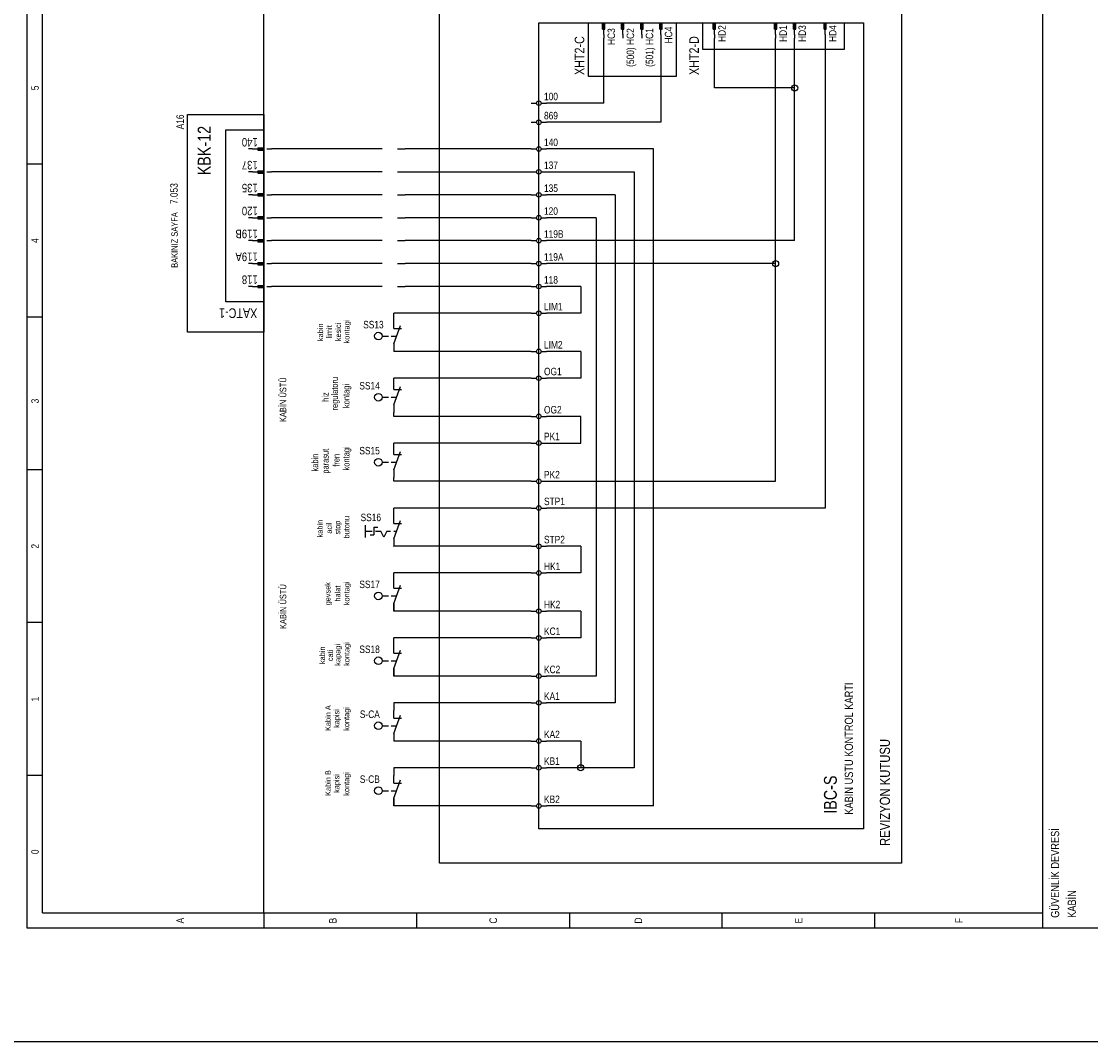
# Model space of a CAD drawing. Header units: centimetres. Extents: x 0 to 15445, y -30 to 2970.
# Tile 26 of 34: x 14033 to 14695, y 0 to 632. Entities that reach past the tile are written whole.
import ezdxf
from ezdxf.enums import TextEntityAlignment as Align

# ---------------------------------------------------------------- set-up
doc = ezdxf.new("R2010")
doc.units = ezdxf.units.CM
for name, color, linetype in [('ASN-CERCEVE', 7, 'CONTINUOUS'), ('ASN-ELEKTRIK', 3, 'CONTINUOUS'), ('ASN-ELEKTRIK-YAZI', 4, 'CONTINUOUS')]:
    doc.layers.add(name, color=color, linetype=linetype)
doc.styles.get("Standard").update_dxf_attribs({"font": 'arial.ttf', "width": 0.8})

msp = doc.modelspace()

# ---------------------------------------------------------------- linework, layer by layer
at = {"layer": 'ASN-CERCEVE'}
for points in [[(0, 0), (15445, 0), (15445, 2970), (0, 2970)], [(100, 0), (15420, 0), (15420, 2970), (100, 2970)]]:
    msp.add_lwpolyline(points, close=True, dxfattribs=at)
at = {"layer": 'ASN-ELEKTRIK'}
for p, q in [((14036.88, 70.2), (14036.88, 1015.95)), ((14046.33, 79.66), (14046.33, 1015.95)), ((14665.8, 70.2), (14665.8, 1015.95)), ((14183.47, 79.66), (14183.47, 1006.5)), ((14292.23, 110.39), (14292.23, 651.84)), ((14578.32, 651.84), (14578.32, 110.39)), ((14353.7, 131.67), (14353.7, 630.56)), ((14353.7, 630.56), (14554.68, 630.56)), ((14384.44, 597.46), (14384.44, 630.56)), ((14384.44, 630.56), (14438.82, 630.56)), ((14393.19, 630.56), (14394.61, 630.56)), ((14393.19, 626.78), (14393.19, 630.56)), ((14393.43, 626.78), (14393.43, 630.56)), ((14393.66, 626.78), (14393.66, 630.56)), ((14393.9, 623.46), (14393.9, 630.56)), ((14394.13, 626.78), (14394.13, 630.56)), ((14394.37, 626.78), (14394.37, 630.56)), ((14394.61, 626.78), (14394.61, 630.56)), ((14405.01, 630.56), (14406.43, 630.56)), ((14405.01, 626.78), (14405.01, 630.56)), ((14405.25, 626.78), (14405.25, 630.56)), ((14405.48, 626.78), (14405.48, 630.56)), ((14405.72, 623.46), (14405.72, 630.56)), ((14405.96, 626.78), (14405.96, 630.56)), ((14406.19, 626.78), (14406.19, 630.56)), ((14406.43, 626.78), (14406.43, 630.56)), ((14416.83, 630.56), (14418.25, 630.56)), ((14416.83, 626.78), (14416.83, 630.56)), ((14417.07, 626.78), (14417.07, 630.56)), ((14417.31, 626.78), (14417.31, 630.56)), ((14417.54, 623.46), (14417.54, 630.56)), ((14417.78, 626.78), (14417.78, 630.56)), ((14418.02, 626.78), (14418.02, 630.56)), ((14418.25, 626.78), (14418.25, 630.56)), ((14428.65, 630.56), (14430.07, 630.56)), ((14428.65, 626.78), (14428.65, 630.56)), ((14428.89, 626.78), (14428.89, 630.56)), ((14429.13, 626.78), (14429.13, 630.56)), ((14429.36, 623.46), (14429.36, 630.56)), ((14429.6, 626.78), (14429.6, 630.56)), ((14429.84, 626.78), (14429.84, 630.56)), ((14430.07, 626.78), (14430.07, 630.56)), ((14438.82, 630.56), (14438.82, 597.46)), ((14455.37, 614.01), (14455.37, 630.56)), ((14455.37, 630.56), (14542.85, 630.56)), ((14461.76, 630.56), (14463.17, 630.56)), ((14461.76, 626.78), (14461.76, 630.56)), ((14461.99, 626.78), (14461.99, 630.56)), ((14462.23, 626.78), (14462.23, 630.56)), ((14462.47, 623.46), (14462.47, 630.56)), ((14462.7, 626.78), (14462.7, 630.56)), ((14462.94, 626.78), (14462.94, 630.56)), ((14463.17, 626.78), (14463.17, 630.56)), ((14499.59, 630.56), (14501.01, 630.56)), ((14499.59, 626.78), (14499.59, 630.56)), ((14499.82, 626.78), (14499.82, 630.56)), ((14500.06, 626.78), (14500.06, 630.56)), ((14500.3, 623.46), (14500.3, 630.56)), ((14500.53, 626.78), (14500.53, 630.56)), ((14500.77, 626.78), (14500.77, 630.56)), ((14501.01, 626.78), (14501.01, 630.56)), ((14511.41, 630.56), (14512.83, 630.56)), ((14511.41, 626.78), (14511.41, 630.56)), ((14511.64, 626.78), (14511.64, 630.56)), ((14511.88, 626.78), (14511.88, 630.56)), ((14512.12, 623.46), (14512.12, 630.56)), ((14512.35, 626.78), (14512.35, 630.56)), ((14512.59, 626.78), (14512.59, 630.56)), ((14512.83, 626.78), (14512.83, 630.56)), ((14530.32, 630.56), (14531.74, 630.56)), ((14530.32, 626.78), (14530.32, 630.56)), ((14530.56, 626.78), (14530.56, 630.56)), ((14530.8, 626.78), (14530.8, 630.56)), ((14531.03, 623.46), (14531.03, 630.56)), ((14531.27, 626.78), (14531.27, 630.56)), ((14531.51, 626.78), (14531.51, 630.56)), ((14531.74, 626.78), (14531.74, 630.56)), ((14542.85, 630.56), (14542.85, 614.01)), ((14554.68, 630.56), (14554.68, 131.67)), ((14393.19, 626.78), (14394.61, 626.78)), ((14393.9, 623.46), (14393.9, 621.1)), ((14405.01, 626.78), (14406.43, 626.78)), ((14405.72, 623.46), (14405.72, 621.1)), ((14416.83, 626.78), (14418.25, 626.78)), ((14417.54, 623.46), (14417.54, 621.1)), ((14428.65, 626.78), (14430.07, 626.78)), ((14429.36, 623.46), (14429.36, 621.1)), ((14461.76, 626.78), (14463.17, 626.78)), ((14462.47, 623.46), (14462.47, 621.1)), ((14499.59, 626.78), (14501.01, 626.78)), ((14500.3, 623.46), (14500.3, 621.1)), ((14511.41, 626.78), (14512.83, 626.78)), ((14512.12, 623.46), (14512.12, 621.1)), ((14530.32, 626.78), (14531.74, 626.78)), ((14531.03, 623.46), (14531.03, 621.1)), ((14393.9, 580.91), (14393.9, 621.1)), ((14429.36, 621.1), (14429.36, 569.08)), ((14462.47, 590.36), (14462.47, 621.1)), ((14500.3, 481.6), (14500.3, 621.1)), ((14512.12, 590.36), (14512.12, 621.1)), ((14531.03, 621.1), (14531.03, 330.28)), ((14542.85, 614.01), (14455.37, 614.01)), ((14438.82, 597.46), (14384.44, 597.46)), ((14512.12, 590.36), (14462.47, 590.36)), ((14512.12, 495.79), (14512.12, 590.36)), ((14348.98, 580.91), (14352.29, 580.91)), ((14355.12, 580.91), (14358.43, 580.91)), ((14393.9, 580.91), (14358.43, 580.91)), ((14136.18, 439.04), (14136.18, 573.81)), ((14136.18, 573.81), (14183.47, 573.81)), ((14183.47, 573.81), (14183.47, 439.04)), ((14159.82, 457.96), (14159.82, 564.36)), ((14159.82, 564.36), (14183.47, 564.36)), ((14183.47, 564.36), (14183.47, 457.96)), ((14348.98, 569.08), (14352.29, 569.08)), ((14355.12, 569.08), (14358.43, 569.08)), ((14429.36, 569.08), (14358.43, 569.08)), ((14176.37, 552.53), (14174.01, 552.53)), ((14176.37, 552.53), (14183.47, 552.53)), ((14179.69, 553.24), (14183.47, 553.24)), ((14179.69, 553.24), (14179.69, 551.82)), ((14179.69, 553.01), (14183.47, 553.01)), ((14179.69, 552.77), (14183.47, 552.77)), ((14179.69, 552.3), (14183.47, 552.3)), ((14179.69, 552.06), (14183.47, 552.06)), ((14179.69, 551.82), (14183.47, 551.82)), ((14183.47, 553.24), (14183.47, 551.82)), ((14185.36, 552.53), (14188.2, 552.53)), ((14252.04, 552.53), (14188.2, 552.53)), ((14256.76, 552.53), (14252.04, 552.53)), ((14266.22, 552.53), (14270.95, 552.53)), ((14348.98, 552.53), (14270.95, 552.53)), ((14348.98, 552.53), (14352.29, 552.53)), ((14355.12, 552.53), (14358.43, 552.53)), ((14424.64, 552.53), (14358.43, 552.53)), ((14424.64, 145.86), (14424.64, 552.53)), ((14046.33, 543.08), (14036.88, 543.08)), ((14176.37, 538.35), (14174.01, 538.35)), ((14176.37, 538.35), (14183.47, 538.35)), ((14179.69, 539.06), (14183.47, 539.06)), ((14179.69, 539.06), (14179.69, 537.64)), ((14179.69, 538.82), (14183.47, 538.82)), ((14179.69, 538.58), (14183.47, 538.58)), ((14179.69, 538.11), (14183.47, 538.11)), ((14179.69, 537.87), (14183.47, 537.87)), ((14179.69, 537.64), (14183.47, 537.64)), ((14183.47, 539.06), (14183.47, 537.64)), ((14185.36, 538.35), (14188.2, 538.35)), ((14252.04, 538.35), (14188.2, 538.35)), ((14256.76, 538.35), (14252.04, 538.35)), ((14266.22, 538.35), (14270.95, 538.35)), ((14270.95, 538.35), (14348.98, 538.35)), ((14348.98, 538.35), (14352.29, 538.35)), ((14355.12, 538.35), (14358.43, 538.35)), ((14358.43, 538.35), (14412.81, 538.35)), ((14412.81, 538.35), (14412.81, 169.5)), ((14176.37, 524.16), (14174.01, 524.16)), ((14176.37, 524.16), (14183.47, 524.16)), ((14179.69, 524.87), (14183.47, 524.87)), ((14179.69, 524.87), (14179.69, 523.45)), ((14179.69, 524.63), (14183.47, 524.63)), ((14179.69, 524.4), (14183.47, 524.4)), ((14179.69, 523.92), (14183.47, 523.92)), ((14179.69, 523.69), (14183.47, 523.69)), ((14179.69, 523.45), (14183.47, 523.45)), ((14183.47, 524.87), (14183.47, 523.45)), ((14185.36, 524.16), (14188.2, 524.16)), ((14252.04, 524.16), (14188.2, 524.16)), ((14256.76, 524.16), (14252.04, 524.16)), ((14266.22, 524.16), (14270.95, 524.16)), ((14348.98, 524.16), (14270.95, 524.16)), ((14348.98, 524.16), (14352.29, 524.16)), ((14355.12, 524.16), (14358.43, 524.16)), ((14400.99, 524.16), (14358.43, 524.16)), ((14400.99, 524.16), (14400.99, 209.7)), ((14176.37, 509.97), (14174.01, 509.97)), ((14176.37, 509.97), (14183.47, 509.97)), ((14179.69, 510.68), (14183.47, 510.68)), ((14179.69, 510.68), (14179.69, 509.27)), ((14179.69, 510.45), (14183.47, 510.45)), ((14179.69, 510.21), (14183.47, 510.21)), ((14183.47, 510.68), (14183.47, 509.27)), ((14185.36, 509.97), (14188.2, 509.97)), ((14252.04, 509.97), (14188.2, 509.97)), ((14256.76, 509.97), (14252.04, 509.97)), ((14266.22, 509.97), (14270.95, 509.97)), ((14348.98, 509.97), (14270.95, 509.97)), ((14348.98, 509.97), (14352.29, 509.97)), ((14355.12, 509.97), (14358.43, 509.97)), ((14389.17, 509.97), (14358.43, 509.97)), ((14389.17, 509.97), (14389.17, 226.25)), ((14179.69, 509.74), (14183.47, 509.74)), ((14179.69, 509.5), (14183.47, 509.5)), ((14179.69, 509.27), (14183.47, 509.27)), ((14176.37, 495.79), (14174.01, 495.79)), ((14176.37, 495.79), (14183.47, 495.79)), ((14179.69, 496.5), (14183.47, 496.5)), ((14179.69, 496.5), (14179.69, 495.08)), ((14179.69, 496.26), (14183.47, 496.26)), ((14179.69, 496.02), (14183.47, 496.02)), ((14179.69, 495.55), (14183.47, 495.55)), ((14179.69, 495.32), (14183.47, 495.32)), ((14179.69, 495.08), (14183.47, 495.08)), ((14183.47, 496.5), (14183.47, 495.08)), ((14185.36, 495.79), (14188.2, 495.79)), ((14252.04, 495.79), (14188.2, 495.79)), ((14256.76, 495.79), (14252.04, 495.79)), ((14266.22, 495.79), (14270.95, 495.79)), ((14348.98, 495.79), (14270.95, 495.79)), ((14348.98, 495.79), (14352.29, 495.79)), ((14355.12, 495.79), (14358.43, 495.79)), ((14512.12, 495.79), (14358.43, 495.79)), ((14176.37, 481.6), (14174.01, 481.6)), ((14176.37, 481.6), (14183.47, 481.6)), ((14179.69, 482.31), (14183.47, 482.31)), ((14179.69, 482.31), (14179.69, 480.89)), ((14179.69, 482.07), (14183.47, 482.07)), ((14179.69, 481.84), (14183.47, 481.84)), ((14179.69, 481.37), (14183.47, 481.37)), ((14179.69, 481.13), (14183.47, 481.13)), ((14179.69, 480.89), (14183.47, 480.89)), ((14183.47, 482.31), (14183.47, 480.89)), ((14185.36, 481.6), (14188.2, 481.6)), ((14252.04, 481.6), (14188.2, 481.6)), ((14256.76, 481.6), (14252.04, 481.6)), ((14266.22, 481.6), (14270.95, 481.6)), ((14348.98, 481.6), (14270.95, 481.6)), ((14348.98, 481.6), (14352.29, 481.6)), ((14355.12, 481.6), (14358.43, 481.6)), ((14500.3, 481.6), (14358.43, 481.6)), ((14500.3, 346.83), (14500.3, 481.6)), ((14176.37, 467.42), (14174.01, 467.42)), ((14176.37, 467.42), (14183.47, 467.42)), ((14179.69, 468.12), (14183.47, 468.12)), ((14179.69, 468.12), (14179.69, 466.71)), ((14179.69, 467.89), (14183.47, 467.89)), ((14179.69, 467.65), (14183.47, 467.65)), ((14179.69, 467.18), (14183.47, 467.18)), ((14179.69, 466.94), (14183.47, 466.94)), ((14179.69, 466.71), (14183.47, 466.71)), ((14183.47, 468.12), (14183.47, 466.71)), ((14185.36, 467.42), (14188.2, 467.42)), ((14252.04, 467.42), (14188.2, 467.42)), ((14256.76, 467.42), (14252.04, 467.42)), ((14266.22, 467.42), (14270.95, 467.42)), ((14348.98, 467.42), (14270.95, 467.42)), ((14348.98, 467.42), (14352.29, 467.42)), ((14355.12, 467.42), (14358.43, 467.42)), ((14379.71, 467.42), (14358.43, 467.42)), ((14379.71, 467.42), (14379.71, 450.86)), ((14183.47, 457.96), (14159.82, 457.96)), ((14263.86, 446.14), (14263.86, 450.86)), ((14348.98, 450.86), (14263.86, 450.86)), ((14348.98, 450.86), (14352.29, 450.86)), ((14355.12, 450.86), (14358.43, 450.86)), ((14379.71, 450.86), (14358.43, 450.86)), ((14046.33, 448.5), (14036.88, 448.5)), ((14263.86, 441.41), (14263.86, 446.14)), ((14183.47, 439.04), (14136.18, 439.04)), ((14263.86, 431.95), (14267.99, 443.3)), ((14263.86, 441.41), (14268.59, 441.41)), ((14256.77, 436.68), (14260.66, 436.68)), ((14262.34, 436.68), (14265.58, 436.68)), ((14263.86, 431.95), (14263.86, 427.22)), ((14348.98, 427.22), (14263.86, 427.22)), ((14348.98, 427.22), (14352.29, 427.22)), ((14355.12, 427.22), (14358.43, 427.22)), ((14379.71, 427.22), (14358.43, 427.22)), ((14379.71, 427.22), (14379.71, 410.67)), ((14348.98, 410.67), (14263.86, 410.67)), ((14263.86, 408.31), (14263.86, 410.67)), ((14348.98, 410.67), (14352.29, 410.67)), ((14355.12, 410.67), (14358.43, 410.67)), ((14379.71, 410.67), (14358.43, 410.67)), ((14263.86, 403.58), (14263.86, 408.31)), ((14263.86, 394.12), (14267.99, 405.47)), ((14256.77, 398.85), (14260.66, 398.85)), ((14262.34, 398.85), (14265.58, 398.85)), ((14263.86, 403.58), (14268.59, 403.58)), ((14263.86, 394.12), (14263.86, 389.39)), ((14263.86, 387.03), (14263.86, 389.39)), ((14348.98, 387.03), (14263.86, 387.03)), ((14348.98, 387.03), (14352.29, 387.03)), ((14355.12, 387.03), (14358.43, 387.03)), ((14379.71, 387.03), (14358.43, 387.03)), ((14379.71, 370.48), (14379.71, 387.03)), ((14348.98, 370.48), (14263.86, 370.48)), ((14263.86, 368.11), (14263.86, 370.48)), ((14263.86, 363.38), (14263.86, 368.11)), ((14263.86, 353.92), (14267.99, 365.27)), ((14348.98, 370.48), (14352.29, 370.48)), ((14355.12, 370.48), (14358.43, 370.48)), ((14358.43, 370.48), (14379.71, 370.48)), ((14256.77, 358.65), (14260.66, 358.65)), ((14262.34, 358.65), (14265.58, 358.65)), ((14263.86, 363.38), (14268.59, 363.38)), ((14046.33, 353.92), (14036.88, 353.92)), ((14263.86, 353.92), (14263.86, 349.2)), ((14263.86, 346.83), (14263.86, 349.2)), ((14348.98, 346.83), (14263.86, 346.83)), ((14348.98, 346.83), (14352.29, 346.83)), ((14355.12, 346.83), (14358.43, 346.83)), ((14358.43, 346.83), (14500.3, 346.83)), ((14263.86, 325.55), (14263.86, 330.28)), ((14348.98, 330.28), (14263.86, 330.28)), ((14263.86, 320.73), (14263.86, 325.46)), ((14348.98, 330.28), (14352.29, 330.28)), ((14355.12, 330.28), (14358.43, 330.28)), ((14531.03, 330.28), (14358.43, 330.28)), ((14246.44, 312.14), (14246.44, 319.7)), ((14251.56, 318.36), (14253.93, 318.36)), ((14251.56, 318.36), (14251.56, 313.64)), ((14263.86, 311.27), (14267.99, 322.62)), ((14263.86, 320.73), (14268.59, 320.73)), ((14246.46, 316), (14250.62, 316)), ((14249.2, 313.64), (14251.56, 313.64)), ((14252.51, 316), (14255.82, 316)), ((14257.71, 312.22), (14255.82, 316)), ((14259.6, 316), (14257.71, 312.22)), ((14259.6, 316), (14261.97, 316)), ((14263.86, 316), (14265.56, 316)), ((14263.86, 311.27), (14263.86, 306.54)), ((14263.86, 306.54), (14263.86, 306.64)), ((14348.98, 306.64), (14263.86, 306.64)), ((14348.98, 306.64), (14352.29, 306.64)), ((14355.12, 306.64), (14358.43, 306.64)), ((14379.71, 306.64), (14358.43, 306.64)), ((14379.71, 306.64), (14379.71, 290.09)), ((14263.86, 285.36), (14263.86, 290.09)), ((14348.98, 290.09), (14263.86, 290.09)), ((14263.86, 280.63), (14263.86, 285.36)), ((14348.98, 290.09), (14352.29, 290.09)), ((14355.12, 290.09), (14358.43, 290.09)), ((14379.71, 290.09), (14358.43, 290.09)), ((14263.86, 271.17), (14267.99, 282.52)), ((14263.86, 280.63), (14268.59, 280.63)), ((14256.77, 275.9), (14260.66, 275.9)), ((14262.34, 275.9), (14265.58, 275.9)), ((14263.86, 271.17), (14263.86, 266.44)), ((14263.86, 266.44), (14263.86, 271.17)), ((14348.98, 266.44), (14263.86, 266.44)), ((14348.98, 266.44), (14352.29, 266.44)), ((14355.12, 266.44), (14358.43, 266.44)), ((14379.71, 266.44), (14358.43, 266.44)), ((14379.71, 266.44), (14379.71, 249.89)), ((14046.33, 259.35), (14036.88, 259.35)), ((14263.86, 245.16), (14263.86, 249.89)), ((14348.98, 249.89), (14263.86, 249.89)), ((14263.86, 240.43), (14263.86, 245.16)), ((14348.98, 249.89), (14352.29, 249.89)), ((14355.12, 249.89), (14358.43, 249.89)), ((14379.71, 249.89), (14358.43, 249.89)), ((14263.86, 230.98), (14267.99, 242.33)), ((14263.86, 240.43), (14268.59, 240.43)), ((14256.77, 235.71), (14260.66, 235.71)), ((14262.34, 235.71), (14265.58, 235.71)), ((14263.86, 230.98), (14263.86, 226.25)), ((14263.86, 226.25), (14263.86, 230.98)), ((14348.98, 226.25), (14263.86, 226.25)), ((14348.98, 226.25), (14352.29, 226.25)), ((14355.12, 226.25), (14358.43, 226.25)), ((14389.17, 226.25), (14358.43, 226.25)), ((14263.86, 209.7), (14263.86, 204.97)), ((14348.98, 209.7), (14263.86, 209.7)), ((14348.98, 209.7), (14352.29, 209.7)), ((14355.12, 209.7), (14358.43, 209.7)), ((14400.99, 209.7), (14358.43, 209.7)), ((14263.86, 200.24), (14263.86, 204.97)), ((14263.86, 190.78), (14267.99, 202.13)), ((14263.86, 200.24), (14268.59, 200.24)), ((14256.77, 195.51), (14260.66, 195.51)), ((14262.34, 195.51), (14265.58, 195.51)), ((14263.86, 190.78), (14263.86, 186.05)), ((14263.86, 190.78), (14263.86, 186.05)), ((14348.98, 186.05), (14263.86, 186.05)), ((14348.98, 186.05), (14352.29, 186.05)), ((14355.12, 186.05), (14358.43, 186.05)), ((14379.71, 186.05), (14358.43, 186.05)), ((14379.71, 186.05), (14379.71, 169.5)), ((14263.86, 169.5), (14263.86, 164.77)), ((14348.98, 169.5), (14263.86, 169.5)), ((14348.98, 169.5), (14352.29, 169.5)), ((14355.12, 169.5), (14358.43, 169.5)), ((14379.71, 169.5), (14358.43, 169.5)), ((14412.81, 169.5), (14379.71, 169.5)), ((14046.33, 164.77), (14036.88, 164.77)), ((14263.86, 160.05), (14263.86, 164.77)), ((14263.86, 150.59), (14267.99, 161.94)), ((14263.86, 160.05), (14268.59, 160.05)), ((14256.77, 155.32), (14260.66, 155.32)), ((14262.34, 155.32), (14265.58, 155.32)), ((14263.86, 150.59), (14263.86, 145.86)), ((14263.86, 145.86), (14263.86, 150.59)), ((14348.98, 145.86), (14263.86, 145.86)), ((14348.98, 145.86), (14352.29, 145.86)), ((14355.12, 145.86), (14358.43, 145.86)), ((14424.64, 145.86), (14358.43, 145.86)), ((14554.68, 131.67), (14353.7, 131.67)), ((14578.32, 110.39), (14292.23, 110.39)), ((14046.33, 79.66), (14665.8, 79.66)), ((14183.47, 79.66), (14183.47, 70.2)), ((14278.04, 79.66), (14278.04, 70.2)), ((14372.62, 79.66), (14372.62, 70.2)), ((14467.19, 70.2), (14467.19, 79.66)), ((14561.77, 70.2), (14561.77, 79.66)), ((14703.63, 70.2), (14036.88, 70.2))]:
    msp.add_line(p, q, dxfattribs=at)
for centre, radius in [((14512.12, 590.36), 1.89), ((14353.7, 580.91), 1.42), ((14353.7, 569.08), 1.42), ((14353.7, 552.53), 1.42), ((14353.7, 538.35), 1.42), ((14353.7, 524.16), 1.42), ((14353.7, 509.97), 1.42), ((14353.7, 495.79), 1.42), ((14500.3, 481.6), 1.89), ((14353.7, 481.6), 1.42), ((14353.7, 467.42), 1.42), ((14353.7, 450.86), 1.42), ((14254.4, 436.68), 2.36), ((14353.7, 427.22), 1.42), ((14353.7, 410.67), 1.42), ((14254.4, 398.85), 2.36), ((14353.7, 387.03), 1.42), ((14353.7, 370.48), 1.42), ((14254.4, 358.65), 2.36), ((14353.7, 346.83), 1.42), ((14353.7, 330.28), 1.42), ((14353.7, 306.64), 1.42), ((14353.7, 290.09), 1.42), ((14254.4, 275.9), 2.36), ((14353.7, 266.44), 1.42), ((14353.7, 249.89), 1.42), ((14254.4, 235.71), 2.36), ((14353.7, 226.25), 1.42), ((14353.7, 209.7), 1.42), ((14254.4, 195.51), 2.36), ((14353.7, 186.05), 1.42), ((14353.7, 169.5), 1.42), ((14379.71, 169.5), 1.89), ((14254.4, 155.32), 2.36), ((14353.7, 145.86), 1.42)]:
    msp.add_circle(centre, radius, dxfattribs=at)

# ---------------------------------------------------------------- texts
at = {"layer": 'ASN-ELEKTRIK-YAZI', "width": 0.8}
for s, height, p in [('HC3', 4.634, (14400.9, 627.25)), ('(500) HC2', 4.634, (14412.72, 627.25)), ('(501) HC1', 4.634, (14424.54, 627.25)), ('HC4', 4.634, (14436.36, 628.19)), ('HD2', 4.634, (14469.46, 629.14)), ('HD1', 4.634, (14507.29, 629.14)), ('HD3', 4.634, (14519.12, 629.14)), ('HD4', 4.634, (14538.03, 629.14)), ('A16', 4.634, (14133.91, 573.91)), ('KBK-12', 7.944, (14150.46, 566.81)), ('BAKINIZ SAYFA', 3.9722, (14130.13, 513.38))]:
    msp.add_text(s, height=height, rotation=90, dxfattribs=at).set_placement(p, align=Align.RIGHT)
for s, height, rotation, p in [('XHT2-C', 5.958, 90, (14381.89, 598.31)), ('XHT2-D', 5.958, 90, (14452.82, 598.31)), ('140', 5.296, 180, (14179.69, 559.34)), ('137', 5.296, 180, (14179.69, 545.16)), ('7.053', 4.634, 90, (14130.13, 518.39)), ('135', 5.296, 180, (14179.69, 530.97)), ('120', 5.296, 180, (14179.69, 516.78)), ('119B', 5.296, 180, (14179.69, 502.6)), ('119A', 5.296, 180, (14179.69, 488.41)), ('118', 5.296, 180, (14179.69, 474.22)), ('XATC-1', 5.958, 180, (14179.4, 453.89)), ('KABIN USTU KONTROL KARTI', 5.1071, 90, (14548.25, 140.47)), ('REVIZYON KUTUSU', 6.242, 90, (14571.13, 121.08)), ('IBC-S', 7.944, 90, (14538.22, 141.04)), ('GÜVENLİK DEVRESİ', 5.1071, 90, (14675.92, 76.61)), ('KABİN', 5.107, 90, (14686.33, 76.61))]:
    msp.add_text(s, height=height, rotation=rotation, dxfattribs=at).set_placement(p)
for s, height, p in [('5', 4.63, (14044.06, 590.36)), ('4', 4.63, (14044.06, 495.79)), ('kesici', 3.405, (14231.17, 439.27)), ('kontagi', 3.405, (14236.46, 439.52)), ('kabin', 3.405, (14220.16, 439.04)), ('limit', 3.405, (14225.59, 439.31)), ('KABİN ÜSTÜ', 3.972, (14197.3, 397.34)), ('regulatoru', 3.972, (14229.28, 401.08)), ('kontagi', 3.972, (14236.46, 399.63)), ('3', 4.63, (14044.06, 396.48)), ('hiz', 3.972, (14223.52, 398.98)), ('parasut', 3.972, (14223.58, 359.26)), ('kontagi', 3.972, (14236.46, 361.02)), ('kabin', 3.972, (14217.08, 358.42)), ('fren', 3.972, (14230.29, 359.81)), ('kabin', 3.405, (14219.9, 317.54)), ('acil', 3.405, (14225.53, 317.85)), ('stop', 3.405, (14230.77, 318.2)), ('butonu', 3.405, (14236.4, 318.4)), ('2', 4.63, (14044.06, 306.64)), ('KABİN ÜSTÜ', 3.972, (14197.32, 269.27)), ('gevsek', 3.405, (14224.71, 277.24)), ('halat', 3.405, (14230.83, 277.3)), ('kontagi', 3.405, (14236.45, 277.46)), ('kontagi', 3.405, (14236.45, 239.9)), ('kabin', 3.405, (14221.31, 239.16)), ('cati', 3.405, (14226.25, 239.01)), ('kapagi', 3.405, (14230.88, 239.41)), ('1', 4.63, (14044.06, 212.06)), ('Kabin A', 3.405, (14224.89, 200.24)), ('kontagi', 3.405, (14236.33, 199.72)), ('kapisi', 3.405, (14230.21, 199.99)), ('Kabin B', 3.405, (14224.89, 160.05)), ('kontagi', 3.405, (14236.33, 159.52)), ('kapisi', 3.405, (14230.21, 159.79)), ('0', 4.63, (14044.06, 117.49)), ('A', 4.63, (14133.91, 74.93)), ('B', 4.63, (14228.49, 74.93)), ('C', 4.63, (14327.79, 74.93)), ('D', 4.63, (14417.64, 74.93)), ('E', 4.63, (14516.94, 74.93)), ('F', 4.63, (14616.25, 74.93))]:
    msp.add_text(s, height=height, rotation=90, dxfattribs=at).set_placement(p, align=Align.CENTER)
for s, p in [('100', (14356.92, 582.7)), ('869', (14356.92, 570.88)), ('140', (14356.92, 554.33)), ('137', (14356.92, 540.14)), ('135', (14356.92, 525.96)), ('120', (14356.92, 511.77)), ('119B', (14356.92, 497.59)), ('119A', (14356.92, 483.4)), ('118', (14356.92, 469.21)), ('LIM1', (14356.92, 452.66)), ('LIM2', (14356.92, 429.02)), ('OG1', (14356.92, 412.47)), ('OG2', (14356.92, 388.82)), ('PK1', (14356.92, 372.27)), ('PK2', (14356.92, 348.63)), ('STP1', (14356.92, 332.08)), ('STP2', (14356.92, 308.43)), ('HK1', (14356.92, 291.88)), ('HK2', (14356.92, 268.24)), ('KC1', (14356.92, 251.69)), ('KC2', (14356.92, 228.05)), ('KA1', (14356.92, 211.49)), ('KA2', (14356.92, 187.85)), ('KB1', (14356.92, 171.3)), ('KB2', (14356.92, 147.66))]:
    msp.add_text(s, height=4.634, dxfattribs=at).set_placement(p)
for s, p in [('SS13', (14257.62, 441.5)), ('SS14', (14255.25, 403.67)), ('SS15', (14255.25, 363.48)), ('SS17', (14255.25, 280.72)), ('SS18', (14255.25, 240.53)), ('S-CA', (14255.25, 200.33)), ('S-CB', (14255.25, 160.14))]:
    msp.add_text(s, height=4.634, dxfattribs=at).set_placement(p, align=Align.RIGHT)
msp.add_text('SS16', height=4.634, dxfattribs=at).set_placement((14249.67, 322.15), align=Align.CENTER)

doc.saveas('drawing.dxf')
